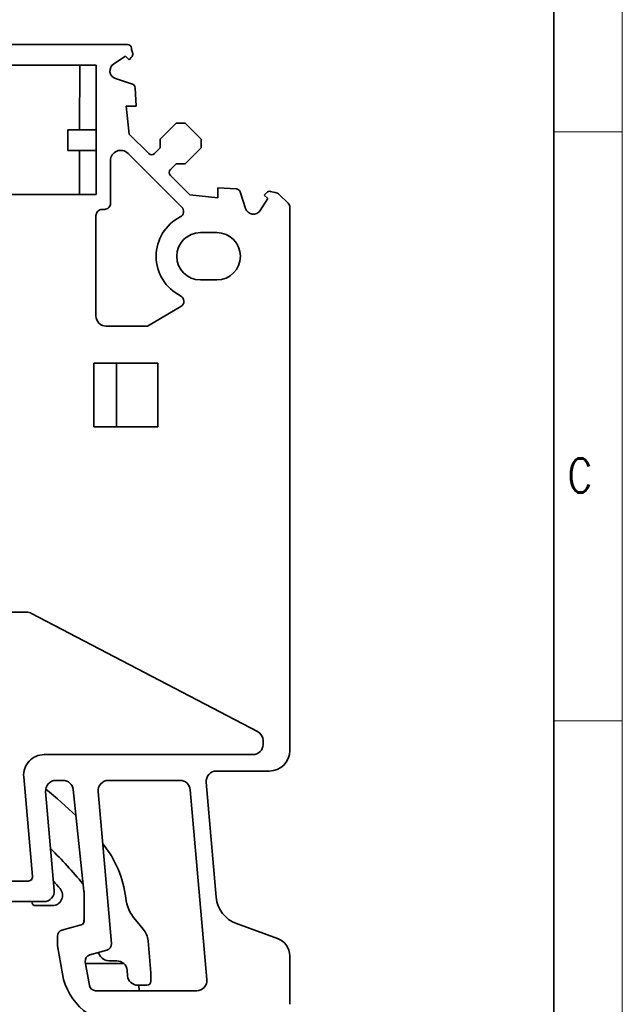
# Model space of a CAD drawing. Header units: millimetres. Extents: x 6 to 292, y 5 to 204.
# Tile 15 of 19: x 248 to 292, y 41 to 113. Entities that reach past the tile are written whole.
import ezdxf

# ---------------------------------------------------------------- set-up
doc = ezdxf.new("R2010")
doc.units = ezdxf.units.MM
for name, color, linetype in [('TEXT', 7, 'Continuous'), ('可见', 7, 'Continuous'), ('图框', 7, 'Continuous'), ('尺寸层', 7, 'Continuous'), ('细实线', 7, 'Continuous'), ('轮廓线', 7, 'Continuous')]:
    doc.layers.add(name, color=color, linetype=linetype)
doc.styles.add('SEACAD_romans_shx', font='romans.shx')

# ---------------------------------------------------------------- blocks, each defined once
blk = doc.blocks.new('SE4')
at = {"layer": '可见', "color": 7, "linetype": 'Continuous', "lineweight": 35}
for p, q in [((255.907, 111.359), (244.51, 111.359)), ((256.292, 110.709), (256.206, 110.993)), ((254.903, 109.954), (255.761, 110.507)), ((255.761, 110.507), (256.023, 110.245)), ((256.023, 110.245), (256.21, 110.432)), ((244.403, 109.859), (253.623, 109.858)), ((252.423, 109.858), (252.422, 105.133)), ((253.623, 109.858), (253.622, 100.408)), ((256.265, 108.477), (255.04, 108.88)), ((256.553, 106.861), (256.47, 108.21)), ((256.03, 104.831), (255.821, 106.861)), ((255.821, 106.861), (256.553, 106.861)), ((251.558, 105.133), (253.623, 105.133)), ((251.558, 105.133), (251.558, 103.633)), ((259.47, 105.631), (258.304, 104.464)), ((260.107, 105.631), (259.47, 105.631)), ((261.273, 104.464), (260.107, 105.631)), ((257.459, 103.403), (256.03, 104.831)), ((258.304, 104.464), (258.304, 103.828)), ((261.273, 103.828), (261.273, 104.464)), ((251.558, 103.633), (253.622, 103.633)), ((252.422, 103.633), (252.421, 100.408)), ((258.304, 103.828), (257.879, 103.404)), ((260.107, 102.661), (261.273, 103.828)), ((254.672, 99.783), (254.672, 102.891)), ((255.953, 103.421), (259.873, 99.5)), ((259.046, 102.237), (259.47, 102.661)), ((259.47, 102.661), (260.107, 102.661)), ((260.47, 100.389), (259.046, 101.813)), ((263.853, 100.828), (262.504, 100.91)), ((262.504, 100.91), (262.504, 100.18)), ((264.522, 99.398), (264.12, 100.622)), ((266.662, 100.555), (266.351, 100.65)), ((253.622, 100.408), (244.989, 100.409)), ((262.504, 100.18), (260.47, 100.389)), ((266.149, 100.119), (265.596, 99.26)), ((266.074, 100.568), (265.887, 100.381)), ((265.887, 100.381), (266.149, 100.119)), ((267.619, 99.787), (266.982, 100.424)), ((254.222, 99.333), (254.064, 99.333)), ((267.751, 59.834), (267.751, 99.469)), ((253.613, 91.558), (253.614, 98.883)), ((262.426, 97.634), (261.226, 97.634)), ((261.226, 94.184), (262.426, 94.184)), ((257.38, 90.808), (259.803, 92.239)), ((257.38, 90.808), (254.363, 90.808)), ((253.463, 88.109), (258.112, 88.109)), ((253.463, 83.459), (253.463, 88.109)), ((255.112, 83.459), (255.112, 88.109)), ((258.112, 88.109), (258.112, 83.459)), ((258.112, 83.459), (253.463, 83.459)), ((244.351, 69.929), (248.56, 69.929)), ((248.908, 69.843), (265.399, 61.211)), ((265.801, 60.284), (265.801, 60.546)), ((249.838, 59.534), (265.051, 59.534)), ((266.251, 58.334), (262.396, 58.334)), ((248.979, 50.635), (248.343, 57.903)), ((251.21, 57.651), (250.69, 57.651)), ((259.745, 57.651), (254.514, 57.651)), ((261.649, 57.519), (262.383, 49.12)), ((249.942, 56.835), (250.573, 49.624)), ((252.734, 49.572), (251.956, 56.979)), ((253.767, 56.835), (254.738, 45.737)), ((261.704, 43.117), (260.492, 56.966)), ((246.519, 50.309), (248.68, 50.309)), ((252.751, 47.388), (252.751, 49.259)), ((249.826, 48.809), (247.141, 48.809)), ((250.424, 48.509), (249.229, 48.509)), ((252.751, 47.662), (252.738, 47.302)), ((257.058, 46.798), (256.483, 47.468)), ((251.134, 46.724), (252.528, 47.098)), ((266.863, 46.108), (263.855, 47.202)), ((250.801, 45.584), (250.801, 46.29)), ((251.163, 43.527), (250.801, 45.584)), ((257.618, 43.616), (257.413, 45.952)), ((253.161, 44.929), (254.406, 45.263)), ((253.76, 45.089), (253.954, 44.804)), ((267.751, 44.839), (267.751, 41.309)), ((253.142, 42.674), (252.835, 44.416)), ((252.858, 44.283), (255.638, 44.283)), ((255.136, 44.476), (254.574, 44.476)), ((255.883, 43.791), (255.919, 43.386)), ((257.623, 43.486), (257.623, 43.002)), ((257.323, 42.702), (256.666, 42.702)), ((256.731, 42.702), (256.766, 42.302)), ((260.957, 42.302), (253.585, 42.302))]:
    blk.add_line(p, q, dxfattribs=at)
for centre, radius, start, end in [((255.907, 111.059), 0.3, 7.01804, 90), ((255.758, 111.041), 0.45, 0.00108, 7.01696), ((255.758, 111.041), 0.45, 353.98012, 359.99921), ((255.998, 110.644), 0.3, 315, 12.34654), ((255.228, 109.45), 0.6, 122.80215, 251.77087), ((256.171, 108.192), 0.3, 3.48684, 71.80215), ((255.422, 102.891), 0.75, 45, 179.99171), ((257.667, 103.616), 0.3, 225.65477, 315), ((259.258, 102.025), 0.3, 135, 225), ((263.835, 100.528), 0.3, 18.19785, 86.48825), ((266.287, 100.356), 0.3, 77.65346, 135), ((266.676, 100.106), 0.45, 90, 91.83472), ((266.664, 100.106), 0.45, 45, 88.48591), ((254.064, 98.883), 0.45, 89.99171, 179.99642), ((254.222, 99.783), 0.45, 269.99171, 359.99171), ((259.555, 99.182), 0.45, 297.03763, 45), ((265.092, 99.585), 0.6, 198.22913, 327.19785), ((267.301, 99.469), 0.45, 0, 45), ((261.226, 95.909), 3.225, 117.03763, 243.28729), ((261.226, 95.909), 1.725, 90, 270), ((262.426, 95.909), 1.725, 270, 90), ((259.574, 92.626), 0.45, 300.56723, 63.28729), ((254.363, 91.558), 0.75, 179.99642, 270), ((248.56, 69.179), 0.75, 62.36922, 90), ((265.051, 60.546), 0.75, 0, 62.36922), ((265.051, 60.284), 0.75, 270, 0), ((266.251, 59.834), 1.5, 270, 0), ((249.838, 58.034), 1.5, 90, 185), ((262.396, 57.584), 0.75, 90, 185), ((250.69, 56.901), 0.75, 90, 185), ((251.21, 56.901), 0.75, 6, 90), ((254.514, 56.901), 0.75, 90, 184.99944), ((259.745, 56.901), 0.75, 5, 90), ((226.951, 28.934), 36.3, 46.01911, 50.68686), ((226.951, 28.934), 33.3, 39.46822, 45.46187), ((248.329, 48.232), 7.5, 6.49793, 39.68233), ((248.68, 50.609), 0.3, 270, 5), ((249.826, 49.559), 0.75, 270, 5), ((250.424, 49.259), 0.75, 270, 40.88852), ((226.951, 28.934), 31.8, 40.88852, 42.18136), ((252.079, 49.624), 0.75, 36.42978, 39.46822), ((249.751, 49.259), 3, 0, 6.00008), ((258.761, 49.421), 3, 186.49793, 220.59354), ((264.625, 49.317), 2.25, 185, 250), ((249.229, 48.809), 0.3, 180, 270), ((251.251, 46.29), 0.45, 105, 180), ((252.451, 47.388), 0.3, 285, 0), ((255.919, 45.822), 1.5, 5, 40.59354), ((266.401, 44.839), 1.35, 0, 70), ((254.29, 45.697), 0.45, 285, 4.99939), ((253.278, 44.494), 0.45, 105, 190), ((254.574, 45.226), 0.75, 214.22834, 270), ((255.136, 43.726), 0.75, 5, 90), ((255.595, 44.309), 4.5, 190, 270), ((256.666, 43.452), 0.75, 185, 270), ((256.123, 43.486), 1.5, 0, 5), ((253.585, 42.752), 0.45, 190, 270), ((257.323, 43.002), 0.3, 270, 0), ((260.957, 43.052), 0.75, 270, 5)]:
    blk.add_arc(centre, radius, start, end, dxfattribs=at)
blk = doc.blocks.new('A4-drawing_frame')
at = {"layer": '细实线', "color": 7, "linetype": 'Continuous', "lineweight": 13}
for p, q in [((0, 0), (0, 199)), ((-5, 100), (0, 100)), ((-5, 57), (0, 57))]:
    blk.add_line(p, q, dxfattribs=at)
at = {"layer": '轮廓线', "color": 7, "linetype": 'Continuous', "lineweight": 35}
blk.add_line((-5, 195), (-5, 5), dxfattribs=at)
at = {"layer": 'TEXT', "insert": (-3.093, 73.661), "char_height": 2.5, "width": 2.34019, "attachment_point": 8, "style": 'SEACAD_romans_shx'}
blk.add_mtext('{\\fromans|b0||i0||c0|p34;\\C7;\\H2.5;\\W0.8;C}', dxfattribs=at)

msp = doc.modelspace()

# ---------------------------------------------------------------- block references
at = {"layer": '图框', "color": 7}
msp.add_blockref('A4-drawing_frame', (292, 5), dxfattribs=at)
at = {"layer": '尺寸层'}
msp.add_blockref('SE4', (0, 0), dxfattribs=at)

doc.saveas('drawing.dxf')
